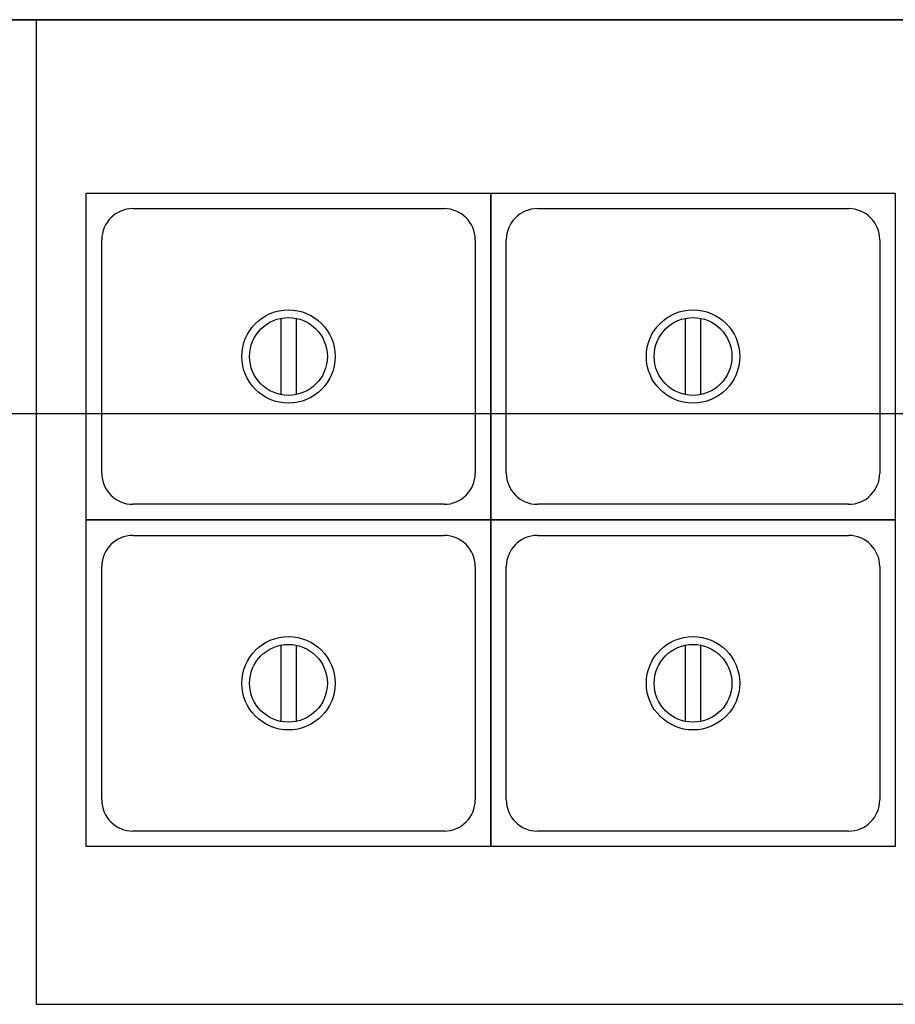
# Model space of a CAD drawing. Header units: millimetres. Extents: x -150 to 42176, y -50 to 21011.
# Tile 6 of 23: x 7070 to 7737, y 2220 to 2970. Entities that reach past the tile are written whole.
import ezdxf

# ---------------------------------------------------------------- set-up
doc = ezdxf.new("R2010")
doc.units = ezdxf.units.MM
doc.header["$LTSCALE"] = 2
doc.header["$MEASUREMENT"] = 0
doc.layers.add('GREY SCALE', color=9, linetype='Continuous', lineweight=0, true_color=0x808080)

# ---------------------------------------------------------------- blocks, each defined once
blk = doc.blocks.new('PLAN LAYOUT')
at = {"layer": 'GREY SCALE', "lineweight": -3}
for p, q in [((9805, 2970), (6090, 2970)), ((7082.79, 2970), (7082.79, 2220)), ((8090.98, 2970), (7082.79, 2970)), ((5835, 2970), (9805, 2970)), ((7120.96, 2837.92), (7429.14, 2837.92)), ((7120.96, 2589), (7120.96, 2837.92)), ((7429.14, 2837.92), (7737.33, 2837.92)), ((7429.14, 2589), (7429.14, 2837.92)), ((7429.14, 2837.92), (7429.14, 2589)), ((7737.33, 2837.92), (7737.33, 2589)), ((7156.52, 2826.07), (7393.58, 2826.07)), ((7464.7, 2826.07), (7701.77, 2826.07)), ((7132.81, 2624.56), (7132.81, 2802.36)), ((7417.29, 2802.36), (7417.29, 2624.56)), ((7441, 2624.56), (7441, 2802.36)), ((7725.48, 2802.36), (7725.48, 2624.56)), ((7269.12, 2742.5), (7269.12, 2684.43)), ((7280.86, 2742.52), (7280.86, 2684.4)), ((7577.31, 2742.5), (7577.31, 2684.43)), ((7589.05, 2742.52), (7589.05, 2684.4)), ((6190, 2670), (8065, 2670)), ((7393.58, 2600.85), (7156.52, 2600.85)), ((7701.77, 2600.85), (7464.7, 2600.85)), ((7429.14, 2589), (7120.96, 2589)), ((7120.96, 2589), (7429.14, 2589)), ((7120.96, 2340.08), (7120.96, 2589)), ((7737.33, 2589), (7429.14, 2589)), ((7429.14, 2589), (7737.33, 2589)), ((7429.14, 2340.08), (7429.14, 2589)), ((7429.14, 2589), (7429.14, 2340.08)), ((7737.33, 2589), (7737.33, 2340.08)), ((7156.52, 2577.15), (7393.58, 2577.15)), ((7464.7, 2577.15), (7701.77, 2577.15)), ((7132.81, 2375.64), (7132.81, 2553.44)), ((7417.29, 2553.44), (7417.29, 2375.64)), ((7441, 2375.64), (7441, 2553.44)), ((7725.48, 2553.44), (7725.48, 2375.64)), ((7269.12, 2493.58), (7269.12, 2435.51)), ((7280.86, 2493.6), (7280.86, 2435.48)), ((7577.31, 2493.58), (7577.31, 2435.51)), ((7589.05, 2493.6), (7589.05, 2435.48)), ((7393.58, 2351.93), (7156.52, 2351.93)), ((7701.77, 2351.93), (7464.7, 2351.93)), ((7429.14, 2340.08), (7120.96, 2340.08)), ((7737.33, 2340.08), (7429.14, 2340.08)), ((7082.79, 2220), (8090.98, 2220))]:
    blk.add_line(p, q, dxfattribs=at)
for centre, radius in [((7275.05, 2713.46), 35.56), ((7583.24, 2713.46), 35.56), ((7275.05, 2713.46), 29.63), ((7583.24, 2713.46), 29.63), ((7275.05, 2464.54), 35.56), ((7583.24, 2464.54), 35.56), ((7275.05, 2464.54), 29.63), ((7583.24, 2464.54), 29.63)]:
    blk.add_circle(centre, radius, dxfattribs=at)
for centre, start, end in [((7156.52, 2802.36), 90, 180), ((7393.58, 2802.36), 360, 90), ((7464.7, 2802.36), 90, 180), ((7701.77, 2802.36), 360, 90), ((7156.52, 2624.56), 180, 270), ((7393.58, 2624.56), 270, 0), ((7464.7, 2624.56), 180, 270), ((7701.77, 2624.56), 270, 0), ((7156.52, 2553.44), 90, 180), ((7393.58, 2553.44), 360, 90), ((7464.7, 2553.44), 90, 180), ((7701.77, 2553.44), 360, 90), ((7156.52, 2375.64), 180, 270), ((7393.58, 2375.64), 270, 0), ((7464.7, 2375.64), 180, 270), ((7701.77, 2375.64), 270, 0)]:
    blk.add_arc(centre, 23.71, start, end, dxfattribs=at)

msp = doc.modelspace()

# ---------------------------------------------------------------- block references
at = {"layer": 'GREY SCALE', "lineweight": -3}
msp.add_blockref('PLAN LAYOUT', (0, 0), dxfattribs=at)

doc.saveas('drawing.dxf')
